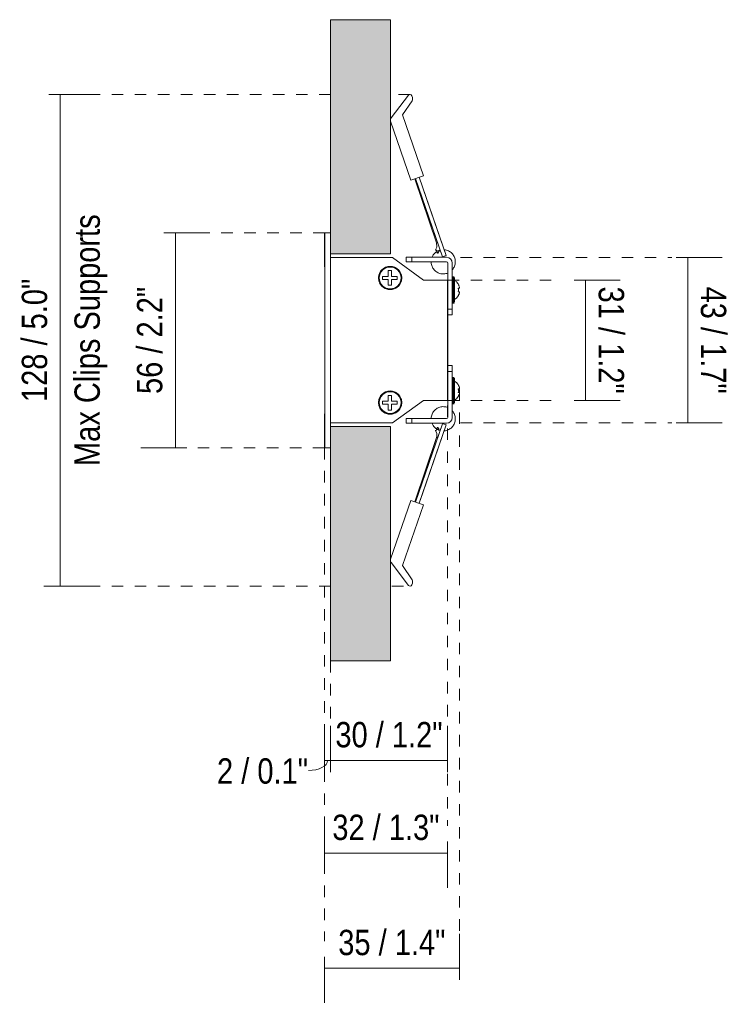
# Model space of a CAD drawing. Header units: millimetres. Extents: x -7293 to -3814, y -168 to 5061.
# Tile 7 of 8: x -3998 to -3814, y 169 to 426. Entities that reach past the tile are written whole.
import ezdxf

# ---------------------------------------------------------------- set-up
doc = ezdxf.new("R2010")
doc.units = ezdxf.units.MM
doc.linetypes.add('Dash', pattern=[6, 3, -3])
doc.linetypes.add('Hidden', pattern=[7.14375, 4.7625, -2.38125])
doc.layers.add('A-ANNO-DIMS', color=7, linetype='Dash', lineweight=9, true_color=0xd2d2d2)
for name, color, linetype, lineweight in [('A-ANNO-DIMS-3', 7, 'Continuous', 9), ('A-DETL-GENF', 7, 'Continuous', 9), ('E-LITE-EQPM', 7, 'Continuous', 20)]:
    doc.layers.add(name, color=color, linetype=linetype, lineweight=lineweight)
doc.styles.add('Arial Narrow_2', font='ARIALN.TTF', dxfattribs={"height": 6.6})
doc.dimstyles.new('FARO_-_2_2mm_Arial_Narrow_mm_Inch_Left', dxfattribs={"dimscale": 304.8, "dimtxt": 6.754644, "dimasz": 0, "dimexe": 0.029528, "dimexo": 0.0625, "dimgap": 0.004921, "dimtad": 1, "dimdec": 0, "dimzin": 0, "dimdsep": 46, "dimtxsty": 'Arial Narrow_2', "dimblk1": 'NONE', "dimblk2": 'NONE', "dimsah": 1, "dimcen": 0.09, "dimadec": 0, "dimazin": 0, "dimtfac": 1, "dimtdec": 4, "dimtix": 1, "dimtmove": 0, "dimatfit": 3, "dimfxl": 0.009843, "dimfxlon": 1, "dimtvp": 1, "dimtolj": 1, "dimtzin": 0, "dimarcsym": 2})
doc.dimstyles.new('FARO_-_2_2mm_Arial_Narrow_mm_Inch_Right_1', dxfattribs={"dimscale": 304.8, "dimtxt": 6.754644, "dimasz": 0, "dimexe": 0.029528, "dimexo": 0.0625, "dimgap": 0.004921, "dimtad": 1, "dimdec": 0, "dimzin": 0, "dimdsep": 46, "dimtxsty": 'Arial Narrow_2', "dimblk1": 'NONE', "dimblk2": 'NONE', "dimsah": 1, "dimcen": 0.09, "dimadec": 0, "dimazin": 0, "dimtfac": 1, "dimtdec": 4, "dimtix": 1, "dimtmove": 0, "dimatfit": 3, "dimfxl": 0.009843, "dimfxlon": 1, "dimtvp": 1, "dimtolj": 1, "dimtzin": 0, "dimarcsym": 2})
doc.dimstyles.new('FARO_-_2_2mm_Arial_Narrow_mm_Inch_Right_2', dxfattribs={"dimscale": 304.8, "dimtxt": 6.754644, "dimasz": 0, "dimexe": 0.029528, "dimexo": 0.0625, "dimgap": 0.004921, "dimtad": 1, "dimdec": 0, "dimzin": 0, "dimdsep": 46, "dimtxsty": 'Arial Narrow_2', "dimblk1": 'NONE', "dimblk2": 'NONE', "dimsah": 1, "dimcen": 0.09, "dimadec": 0, "dimazin": 0, "dimtfac": 1, "dimtdec": 4, "dimtix": 1, "dimtmove": 1, "dimatfit": 3, "dimfxl": 0.009843, "dimfxlon": 1, "dimtvp": 1, "dimtolj": 1, "dimtzin": 0, "dimarcsym": 2})
doc.dimstyles.new('FARO_-_2_2mm_Arial_Narrow_mm_Inch_Right_3', dxfattribs={"dimscale": 304.8, "dimtxt": 6.754644, "dimasz": 0, "dimexe": 0.029528, "dimexo": 0.0625, "dimgap": 0.004921, "dimtad": 1, "dimdec": 0, "dimzin": 0, "dimdsep": 46, "dimtxsty": 'Arial Narrow_2', "dimblk1": 'NONE', "dimblk2": 'NONE', "dimsah": 1, "dimcen": 0.09, "dimadec": 0, "dimazin": 0, "dimtfac": 1, "dimtdec": 4, "dimtix": 1, "dimtmove": 0, "dimatfit": 3, "dimfxl": 0.009843, "dimfxlon": 1, "dimtvp": 1, "dimtolj": 1, "dimtzin": 0, "dimarcsym": 2})

# ---------------------------------------------------------------- blocks, each defined once
blk = doc.blocks.new('VIA Recessed - 00-592219-Lateral_PDF')
at = {"color": 253, "lineweight": 9, "true_color": 0xaaaaaa}
for p, q in [((-3284.93, 399.9), (-3280.44, 405.83)), ((-3279.57, 405.71), (-3279.4, 405.26)), ((-3279.51, 404.36), (-3281.96, 400.69)), ((-3281.96, 400.69), (-3276.51, 384.85)), ((-3285.1, 399.05), (-3279.82, 383.71)), ((-3279.82, 383.71), (-3276.51, 384.85)), ((-3278.76, 384.08), (-3273.13, 367.35)), ((-3278.61, 384.13), (-3271.61, 363.72)), ((-3270.66, 364.05), (-3277.67, 384.45)), ((-3272.9, 367.43), (-3273.13, 367.35)), ((-3273.07, 366.28), (-3273.41, 365.54)), ((-3272.8, 364.71), (-3272.39, 365.38)), ((-3281.02, 363.61), (-3281.02, 362.41)), ((-3281.02, 363.61), (-3279.52, 363.61)), ((-3281.02, 363.61), (-3281.02, 362.41)), ((-3281.02, 362.41), (-3279.52, 362.41)), ((-3270.52, 363.61), (-3279.52, 363.61)), ((-3279.52, 363.61), (-3279.52, 362.41)), ((-3279.52, 362.41), (-3270.52, 362.41)), ((-3271.14, 363.89), (-3271.61, 363.72)), ((-3270.66, 364.05), (-3271.14, 363.89)), ((-3270.22, 362.11), (-3270.22, 357.66)), ((-3269.02, 362.11), (-3269.02, 350.11)), ((-3268.9, 358.49), (-3268.82, 358.51)), ((-3268.62, 358.51), (-3268.82, 358.51)), ((-3268.82, 358.51), (-3268.82, 355.11)), ((-3268.62, 358.51), (-3268.55, 358.49)), ((-3268.62, 355.11), (-3268.62, 358.51)), ((-3268.42, 358.21), (-3268.42, 358.21)), ((-3268.42, 358.06), (-3268.42, 357.65)), ((-3268.42, 357.61), (-3267.88, 357.18)), ((-3268.42, 357.61), (-3268.42, 355.11)), ((-3268.42, 357.51), (-3268.42, 355.11)), ((-3267.88, 357.11), (-3267.88, 357.17)), ((-3268.9, 355.11), (-3268.9, 355.11)), ((-3268.9, 355.11), (-3268.9, 355.11)), ((-3268.82, 355.11), (-3268.82, 351.71)), ((-3268.58, 352.71), (-3268.55, 355.11)), ((-3268.55, 355.11), (-3268.55, 355.11)), ((-3268.55, 355.11), (-3268.55, 355.11)), ((-3268.42, 355.11), (-3268.42, 352.61)), ((-3268.42, 355.11), (-3268.42, 352.7)), ((-3268.82, 351.71), (-3268.9, 351.72)), ((-3268.82, 351.71), (-3268.62, 351.71)), ((-3268.6, 352.16), (-3268.62, 351.71)), ((-3268.55, 351.72), (-3268.62, 351.71)), ((-3267.88, 353.04), (-3268.42, 352.61)), ((-3268.42, 352.56), (-3268.42, 352.03)), ((-3267.88, 353.11), (-3267.88, 353.04)), ((-3269.02, 350.11), (-3270.22, 350.11)), ((-3269.02, 348.61), (-3269.02, 350.11)), ((-3270.22, 348.61), (-3269.02, 348.61)), ((-3270.22, 348.61), (-3269.02, 348.61)), ((-3269.02, 335.39), (-3270.22, 335.39)), ((-3269.02, 335.39), (-3270.22, 335.39)), ((-3270.22, 333.89), (-3269.02, 333.89)), ((-3269.02, 333.89), (-3269.02, 335.39)), ((-3269.02, 333.89), (-3269.02, 321.89)), ((-3268.9, 332.28), (-3268.82, 332.29)), ((-3268.9, 331.91), (-3268.9, 331.91)), ((-3268.62, 332.29), (-3268.82, 332.29)), ((-3268.82, 332.29), (-3268.82, 328.89)), ((-3268.62, 332.29), (-3268.55, 332.28)), ((-3268.62, 332.29), (-3268.62, 328.89)), ((-3268.55, 331.89), (-3268.55, 331.89)), ((-3268.42, 332.03), (-3268.42, 332.03)), ((-3268.42, 332), (-3268.42, 332)), ((-3268.42, 331.85), (-3268.42, 328.89)), ((-3268.42, 331.39), (-3267.88, 330.96)), ((-3267.88, 330.89), (-3267.88, 330.96)), ((-3268.82, 328.89), (-3268.82, 325.49)), ((-3268.62, 325.49), (-3268.62, 328.89)), ((-3268.42, 328.89), (-3268.42, 325.69)), ((-3270.22, 321.89), (-3270.22, 326.34)), ((-3268.9, 325.89), (-3268.9, 325.89)), ((-3268.55, 325.9), (-3268.55, 325.9)), ((-3267.88, 326.82), (-3268.42, 326.39)), ((-3267.88, 326.83), (-3267.88, 326.89)), ((-3268.82, 325.49), (-3268.9, 325.51)), ((-3268.82, 325.49), (-3268.62, 325.49)), ((-3268.55, 325.51), (-3268.62, 325.49)), ((-3281.02, 321.59), (-3281.02, 320.39)), ((-3279.52, 321.59), (-3281.02, 321.59)), ((-3281.02, 321.59), (-3281.02, 320.39)), ((-3270.52, 321.59), (-3279.52, 321.59)), ((-3279.52, 321.59), (-3279.52, 320.39)), ((-3279.52, 320.39), (-3281.02, 320.39)), ((-3279.52, 320.39), (-3270.52, 320.39)), ((-3271.61, 320.28), (-3278.61, 299.87)), ((-3277.67, 299.55), (-3270.66, 319.95)), ((-3273.41, 318.46), (-3273.07, 317.72)), ((-3271.14, 320.11), (-3271.61, 320.28)), ((-3270.66, 319.95), (-3271.14, 320.11)), ((-3273.13, 316.65), (-3278.76, 299.92)), ((-3272.9, 316.57), (-3273.13, 316.65)), ((-3285.1, 284.95), (-3279.82, 300.29)), ((-3279.82, 300.29), (-3276.51, 299.15)), ((-3281.96, 283.31), (-3276.51, 299.15)), ((-3284.93, 284.1), (-3280.44, 278.17)), ((-3279.51, 279.64), (-3281.96, 283.31)), ((-3279.57, 278.29), (-3279.4, 278.74))]:
    blk.add_line(p, q, dxfattribs=at)
at = {"color": 253, "lineweight": 9, "true_color": 0xaaaaaa, "flags": 128}
for points in [[(-3278.61, 384.13), (-3277.61, 381.22), (-3274.61, 372.47), (-3271.61, 363.72)], [(-3277.67, 384.45), (-3276.73, 381.73), (-3273.7, 372.89), (-3270.66, 364.05)], [(-3273.13, 367.35), (-3273.05, 366.44), (-3273.07, 366.28)], [(-3269.02, 358.31), (-3268.93, 358.14), (-3268.82, 358.13)], [(-3268.86, 357.55), (-3268.86, 357.51), (-3268.9, 355.11)], [(-3268.62, 358.13), (-3268.58, 358.11), (-3268.44, 358.24), (-3268.42, 358.31)], [(-3268.55, 355.11), (-3268.58, 352.71), (-3268.6, 352.17)], [(-3268.82, 352.09), (-3268.87, 352.1), (-3269.01, 351.98), (-3269.02, 351.91)], [(-3268.42, 351.91), (-3268.52, 352.08), (-3268.62, 352.08)], [(-3269.02, 332.09), (-3268.93, 331.92), (-3268.82, 331.92)], [(-3268.62, 331.91), (-3268.58, 331.9), (-3268.44, 332.02), (-3268.42, 332.09)], [(-3268.82, 325.87), (-3268.87, 325.89), (-3269.01, 325.76), (-3269.02, 325.69)], [(-3268.42, 325.69), (-3268.52, 325.86), (-3268.62, 325.87)], [(-3278.61, 299.87), (-3277.61, 302.78), (-3274.61, 311.53), (-3271.61, 320.28)], [(-3277.67, 299.55), (-3276.73, 302.27), (-3273.7, 311.11), (-3270.66, 319.95)], [(-3272.39, 318.62), (-3272.55, 318.97), (-3272.78, 319.27)], [(-3273.07, 317.72), (-3273.09, 316.8), (-3273.13, 316.65)]]:
    blk.add_lwpolyline(points, dxfattribs=at)
at = {"color": 253, "lineweight": 9, "true_color": 0xaaaaaa}
for centre, radius, start, end in [((-3280.04, 405.53), 0.5, 20.2692, 142.8885), ((-3280.34, 404.91), 1, 326.2149, 20.2692), ((-3284.13, 399.3), 1, 142.8885, 194.3713), ((-3270.52, 362.11), 1.5, 0, 90), ((-3270.52, 362.11), 0.3, 0, 90), ((-3270.52, 321.89), 0.3, 270, 0), ((-3270.52, 321.89), 1.5, 270, 0), ((-3284.13, 284.7), 1, 165.6287, 217.1115), ((-3280.34, 279.09), 1, 339.7308, 33.7851), ((-3280.04, 278.47), 0.5, 217.1115, 339.7308)]:
    blk.add_arc(centre, radius, start, end, dxfattribs=at)
for points, knots in [([(-3273.12, 365.07), (-3273.24, 364.99), (-3273.64, 364.69), (-3274.04, 364.19), (-3274.25, 363.75), (-3274.3, 363.62)], [-0.13208243, -0.13208243, -0.13208243, -0.13208243, -0.12878788, -0.12121212, -0.11817475, -0.11817475, -0.11817475, -0.11817475]), ([(-3272.21, 365.48), (-3272.32, 365.45), (-3272.59, 365.36), (-3272.85, 365.24), (-3273.01, 365.14)], [-0.7996689, -0.7996689, -0.7996689, -0.7996689, -0.5, 0, 0, 0, 0]), ([(-3268.96, 360.43), (-3268.74, 360.7), (-3268.39, 361.3), (-3268.18, 362.33), (-3268.32, 363.38), (-3268.78, 364.32), (-3269.53, 365.06), (-3270.37, 365.47), (-3270.94, 365.57), (-3271.17, 365.59)], [-0.0530303, -0.0530303, -0.0530303, -0.0530303, -0.04545455, -0.03787879, -0.03030303, -0.02272727, -0.01515152, -0.00757576, -0.0025086, -0.0025086, -0.0025086, -0.0025086]), ([(-3274.53, 362.41), (-3274.53, 362.27), (-3274.5, 361.79), (-3274.24, 360.98), (-3273.62, 360.14), (-3272.75, 359.54), (-3271.74, 359.25), (-3270.86, 359.3), (-3270.37, 359.46), (-3270.21, 359.52)], [-0.10909686, -0.10909686, -0.10909686, -0.10909686, -0.10606061, -0.09848485, -0.09090909, -0.08333333, -0.07575758, -0.06818182, -0.06442281, -0.06442281, -0.06442281, -0.06442281]), ([(-3267.26, 354.05), (-3267.3, 353.97), (-3267.37, 353.79), (-3267.47, 353.63), (-3267.52, 353.54)], [-0.6655543, -0.6655543, -0.6655543, -0.6655543, -0.5, -0.3270523, -0.3270523, -0.3270523, -0.3270523]), ([(-3267.26, 327.84), (-3267.3, 327.75), (-3267.37, 327.58), (-3267.47, 327.41), (-3267.52, 327.33)], [-0.6655543, -0.6655543, -0.6655543, -0.6655543, -0.5, -0.3270523, -0.3270523, -0.3270523, -0.3270523]), ([(-3274.53, 321.59), (-3274.53, 321.73), (-3274.5, 322.21), (-3274.24, 323.02), (-3273.62, 323.86), (-3272.75, 324.46), (-3271.74, 324.75), (-3270.86, 324.7), (-3270.37, 324.54), (-3270.21, 324.48)], [0.89090306, 0.89090306, 0.89090306, 0.89090306, 0.89393939, 0.90151515, 0.90909091, 0.91666667, 0.92424242, 0.93181818, 0.93557719, 0.93557719, 0.93557719, 0.93557719]), ([(-3268.96, 323.57), (-3268.74, 323.3), (-3268.39, 322.7), (-3268.18, 321.67), (-3268.32, 320.62), (-3268.78, 319.68), (-3269.53, 318.94), (-3270.37, 318.53), (-3270.94, 318.43), (-3271.17, 318.41)], [0.9469697, 0.9469697, 0.9469697, 0.9469697, 0.95454545, 0.96212121, 0.96969697, 0.97727273, 0.98484848, 0.99242424, 0.9974914, 0.9974914, 0.9974914, 0.9974914]), ([(-3273.12, 318.93), (-3273.24, 319.01), (-3273.64, 319.31), (-3274.04, 319.81), (-3274.25, 320.25), (-3274.3, 320.38)], [0.86791757, 0.86791757, 0.86791757, 0.86791757, 0.87121212, 0.87878788, 0.88182516, 0.88182516, 0.88182516, 0.88182516]), ([(-3272.21, 318.52), (-3272.32, 318.55), (-3272.59, 318.64), (-3272.85, 318.76), (-3273.01, 318.86)], [0.2003311, 0.2003311, 0.2003311, 0.2003311, 0.5, 1, 1, 1, 1])]:
    blk.add_open_spline(points, degree=3, knots=knots, dxfattribs=at)
for points in [[(-3273.41, 365.54), (-3273.41, 365.53), (-3273.39, 365.5), (-3273.36, 365.45)], [(-3273.01, 365.14), (-3273.04, 365.2), (-3273.11, 365.31), (-3273.21, 365.44), (-3273.28, 365.53), (-3273.31, 365.54), (-3273.32, 365.54)], [(-3273.32, 365.54), (-3273.32, 365.54), (-3273.32, 365.51), (-3273.29, 365.44), (-3273.27, 365.4)], [(-3273.01, 365.14), (-3272.85, 364.85), (-3272.7, 364.55), (-3272.9, 364.82), (-3273.09, 365.09)], [(-3272.97, 364.83), (-3273, 364.89), (-3273.04, 364.94), (-3273.08, 365)], [(-3272.85, 364.65), (-3272.85, 364.65), (-3272.87, 364.67), (-3272.92, 364.76), (-3272.99, 364.9), (-3273.05, 365), (-3273.07, 365.06)], [(-3272.97, 364.83), (-3272.93, 364.79), (-3272.9, 364.74), (-3272.89, 364.7)], [(-3272.89, 364.7), (-3272.86, 364.67), (-3272.85, 364.66), (-3272.85, 364.65)], [(-3267.38, 356.42), (-3267.51, 356.67), (-3267.67, 356.9), (-3267.88, 357.12)], [(-3267.26, 356.16), (-3267.33, 356.33), (-3267.51, 356.68), (-3267.74, 356.98), (-3267.88, 357.12)], [(-3267.11, 355.61), (-3267.17, 355.89), (-3267.34, 356.43), (-3267.67, 356.89), (-3267.88, 357.11)], [(-3267.88, 353.11), (-3267.74, 353.25), (-3267.51, 353.54), (-3267.25, 354.06), (-3267.15, 354.42), (-3267.11, 354.61)], [(-3267.44, 355.11), (-3267.44, 355.19), (-3267.44, 355.36), (-3267.47, 355.53), (-3267.49, 355.61)], [(-3267.49, 355.61), (-3267.39, 355.61), (-3267.24, 355.61), (-3267.15, 355.61), (-3267.11, 355.61)], [(-3267.44, 355.11), (-3267.44, 355.02), (-3267.44, 354.86), (-3267.47, 354.69), (-3267.49, 354.61)], [(-3267.11, 354.61), (-3267.15, 354.61), (-3267.24, 354.61), (-3267.39, 354.61), (-3267.49, 354.61)], [(-3267.88, 330.9), (-3267.74, 330.76), (-3267.51, 330.46), (-3267.33, 330.12), (-3267.26, 329.94)], [(-3267.88, 330.9), (-3267.74, 330.76), (-3267.51, 330.46), (-3267.24, 329.94), (-3267.14, 329.58), (-3267.11, 329.39)], [(-3267.88, 330.89), (-3267.67, 330.68), (-3267.34, 330.21), (-3267.17, 329.68), (-3267.11, 329.39)], [(-3267.88, 326.89), (-3267.74, 327.03), (-3267.51, 327.33), (-3267.25, 327.85), (-3267.15, 328.21), (-3267.11, 328.39)], [(-3267.44, 328.89), (-3267.44, 328.98), (-3267.44, 329.14), (-3267.47, 329.31), (-3267.49, 329.39)], [(-3267.49, 329.39), (-3267.39, 329.39), (-3267.24, 329.39), (-3267.15, 329.39), (-3267.11, 329.39)], [(-3267.49, 328.39), (-3267.47, 328.47), (-3267.44, 328.64), (-3267.44, 328.81), (-3267.44, 328.89)], [(-3267.11, 328.39), (-3267.15, 328.39), (-3267.24, 328.39), (-3267.39, 328.39), (-3267.49, 328.39)], [(-3273.41, 318.46), (-3273.41, 318.47), (-3273.39, 318.5), (-3273.36, 318.55)], [(-3273.01, 318.86), (-3273.04, 318.8), (-3273.11, 318.69), (-3273.21, 318.56), (-3273.28, 318.47), (-3273.31, 318.46), (-3273.32, 318.46)], [(-3273.32, 318.46), (-3273.32, 318.46), (-3273.32, 318.49), (-3273.29, 318.56), (-3273.27, 318.6)], [(-3272.97, 319.17), (-3273.02, 319.08), (-3273.09, 318.98), (-3273.15, 318.88)], [(-3273.01, 318.86), (-3272.85, 319.15), (-3272.7, 319.45), (-3272.9, 319.18), (-3273.09, 318.91)], [(-3272.85, 319.35), (-3272.85, 319.35), (-3272.87, 319.33), (-3272.92, 319.24), (-3272.99, 319.1), (-3273.05, 319), (-3273.07, 318.94)], [(-3272.97, 319.17), (-3272.93, 319.21), (-3272.9, 319.26), (-3272.89, 319.3)], [(-3272.89, 319.3), (-3272.86, 319.33), (-3272.85, 319.34), (-3272.85, 319.35)]]:
    blk.add_open_spline(points, degree=3, dxfattribs=at)
at = {"layer": 'E-LITE-EQPM', "color": 253, "true_color": 0xaaaaaa}
for p, q in [((-3302.22, 370), (-3302.29, 370)), ((-3302.29, 370), (-3302.29, 361.16)), ((-3300.72, 370.01), (-3302.22, 370.01)), ((-3302.22, 370.01), (-3302.22, 313.99)), ((-3300.72, 319.5), (-3300.72, 364.5)), ((-3284.57, 363.54), (-3300.72, 363.54)), ((-3284.57, 363.48), (-3284.64, 363.53)), ((-3276.52, 357.66), (-3284.57, 363.54)), ((-3302.29, 361.16), (-3302.22, 361.16)), ((-3285.71, 358.64), (-3285.71, 360.19)), ((-3285.71, 360.19), (-3284.9, 360.19)), ((-3284.9, 360.19), (-3284.9, 358.64)), ((-3287.23, 358.23), (-3287.23, 358.64)), ((-3287.23, 358.64), (-3285.71, 358.64)), ((-3287.23, 357.83), (-3287.23, 358.23)), ((-3285.71, 357.83), (-3287.23, 357.83)), ((-3285.71, 356.35), (-3285.71, 357.83)), ((-3284.9, 358.64), (-3283.39, 358.64)), ((-3283.39, 357.83), (-3284.9, 357.83)), ((-3284.9, 357.83), (-3284.9, 356.35)), ((-3283.39, 358.64), (-3283.39, 358.23)), ((-3283.39, 358.23), (-3283.39, 357.83)), ((-3270.22, 357.66), (-3276.52, 357.66)), ((-3270.22, 326.34), (-3270.22, 357.66)), ((-3284.9, 356.35), (-3285.71, 356.35)), ((-3287.23, 325.77), (-3287.23, 326.17)), ((-3287.23, 326.17), (-3285.71, 326.17)), ((-3287.23, 325.36), (-3287.23, 325.77)), ((-3285.71, 326.17), (-3285.71, 327.65)), ((-3285.71, 327.65), (-3284.9, 327.65)), ((-3284.9, 327.65), (-3284.9, 326.17)), ((-3284.9, 326.17), (-3283.39, 326.17)), ((-3284.57, 320.46), (-3276.52, 326.34)), ((-3283.39, 326.17), (-3283.39, 325.77)), ((-3283.39, 325.77), (-3283.39, 325.36)), ((-3276.52, 326.34), (-3270.22, 326.34)), ((-3285.71, 325.36), (-3287.23, 325.36)), ((-3285.71, 323.81), (-3285.71, 325.36)), ((-3284.9, 323.81), (-3285.71, 323.81)), ((-3283.39, 325.36), (-3284.9, 325.36)), ((-3284.9, 325.36), (-3284.9, 323.81)), ((-3302.22, 322.84), (-3302.29, 322.84)), ((-3302.29, 322.84), (-3302.29, 314)), ((-3300.72, 320.46), (-3284.57, 320.46)), ((-3284.64, 320.47), (-3284.57, 320.52)), ((-3302.29, 314), (-3302.22, 314)), ((-3302.22, 313.99), (-3300.72, 313.99))]:
    blk.add_line(p, q, dxfattribs=at)
for centre, radius, start, end in [((-3285.21, 358.23), 3.02, 0, 180), ((-3285.21, 358.23), 3.02, 160.0288, 180), ((-3285.21, 358.23), 2.84, 0, 180), ((-3285.21, 358.23), 3.02, 115.0288, 154.9712), ((-3285.21, 358.23), 3.02, 70.0288, 109.9712), ((-3285.21, 358.23), 3.02, 25.0288, 64.9712), ((-3285.21, 358.23), 3.02, 0, 19.9712), ((-3285.21, 358.23), 3.02, 180, 0), ((-3285.21, 358.23), 3.02, 180, 199.9712), ((-3285.21, 358.23), 2.84, 180, 0), ((-3285.21, 358.23), 3.02, 205.0288, 244.9712), ((-3285.21, 358.23), 3.02, 295.0288, 334.9712), ((-3285.21, 358.23), 3.02, 340.0288, 0), ((-3285.21, 358.23), 3.02, 250.0288, 289.9712), ((-3285.21, 325.77), 3.02, 0, 180), ((-3285.21, 325.77), 2.84, 0, 180), ((-3285.21, 325.77), 3.02, 115.0288, 154.9712), ((-3285.21, 325.77), 3.02, 70.0288, 109.9712), ((-3285.21, 325.77), 3.02, 25.0288, 64.9712), ((-3285.21, 325.77), 3.02, 160.0288, 180), ((-3285.21, 325.77), 3.02, 180, 0), ((-3285.21, 325.77), 3.02, 180, 199.9712), ((-3285.21, 325.77), 2.84, 180, 0), ((-3285.21, 325.77), 3.02, 0, 19.9712), ((-3285.21, 325.77), 3.02, 340.0288, 0), ((-3285.21, 325.77), 3.02, 205.0288, 244.9712), ((-3285.21, 325.77), 3.02, 295.0288, 334.9712), ((-3285.21, 325.77), 3.02, 250.0288, 289.9712)]:
    blk.add_arc(centre, radius, start, end, dxfattribs=at)
blk = doc.blocks.new('DIMBLOCK6-Lateral_PDF')
at = {"layer": 'A-ANNO-DIMS-3', "color": 251, "true_color": 0x5b5b5b}
for p, q in [((-3957.64, 370.01), (-3960.64, 370.01)), ((-3957.97, 370.01), (-3948.64, 370.01)), ((-3957.64, 370.01), (-3957.64, 313.99)), ((-3954.64, 313.99), (-3966.64, 313.99)), ((-3957.64, 313.99), (-3954.64, 313.99))]:
    blk.add_line(p, q, dxfattribs=at)
at = {"layer": 'A-ANNO-DIMS-3', "color": 0, "insert": (-3967.67, 328.01), "char_height": 6.6, "width": 33.5802, "attachment_point": 1, "rotation": 90, "line_spacing_factor": 0.974696, "style": 'Arial Narrow_2'}
blk.add_mtext('56 / 2.2"', dxfattribs=at)
blk = doc.blocks.new('_None')
blk = doc.blocks.new('DIMBLOCK7-Lateral_PDF')
at = {"layer": 'A-ANNO-DIMS-3', "color": 251, "true_color": 0x5b5b5b}
for p, q in [((-3918.83, 208.09), (-3918.83, 217.42)), ((-3886.73, 211.42), (-3886.73, 199.42)), ((-3886.73, 208.42), (-3886.73, 211.42)), ((-3918.83, 208.42), (-3886.73, 208.42)), ((-3918.83, 208.42), (-3918.83, 205.42))]:
    blk.add_line(p, q, dxfattribs=at)
at = {"layer": 'A-ANNO-DIMS-3', "color": 0, "insert": (-3916.77, 218.45), "char_height": 6.6, "width": 33.5802, "attachment_point": 1, "line_spacing_factor": 0.974696, "style": 'Arial Narrow_2'}
blk.add_mtext('32 / 1.3"', dxfattribs=at)
blk = doc.blocks.new('DIMBLOCK8-Lateral_PDF')
at = {"layer": 'A-ANNO-DIMS-3', "color": 251, "true_color": 0x5b5b5b}
for p, q in [((-3918.83, 232.22), (-3918.83, 241.55)), ((-3917.23, 232.22), (-3917.23, 241.55)), ((-3918.83, 232.55), (-3917.23, 232.55)), ((-3918.83, 232.55), (-3918.83, 229.55)), ((-3917.23, 232.55), (-3917.23, 229.55))]:
    blk.add_line(p, q, dxfattribs=at)
blk.add_ellipse((-3923, 232.55), major_axis=(4.98, 0), ratio=0.522207, start_param=4.712389, end_param=6.283185, dxfattribs=at)
at = {"layer": 'A-ANNO-DIMS-3', "color": 0, "insert": (-3946.81, 233.12), "char_height": 6.6, "width": 28.5625, "attachment_point": 1, "line_spacing_factor": 0.974696, "style": 'Arial Narrow_2'}
blk.add_mtext('2 / 0.1"', dxfattribs=at)
blk = doc.blocks.new('DIMBLOCK9-Lateral_PDF')
at = {"layer": 'A-ANNO-DIMS-3', "color": 251, "true_color": 0x5b5b5b}
for p, q in [((-3883.63, 178.09), (-3883.63, 187.42)), ((-3918.83, 181.42), (-3918.83, 169.42)), ((-3918.83, 178.42), (-3918.83, 181.42)), ((-3918.83, 178.42), (-3883.63, 178.42)), ((-3883.63, 178.42), (-3883.63, 175.42))]:
    blk.add_line(p, q, dxfattribs=at)
at = {"layer": 'A-ANNO-DIMS-3', "color": 0, "insert": (-3915.22, 188.45), "char_height": 6.6, "width": 33.5802, "attachment_point": 1, "line_spacing_factor": 0.974696, "style": 'Arial Narrow_2'}
blk.add_mtext('35 / 1.4"', dxfattribs=at)
blk = doc.blocks.new('DIMBLOCK10-Lateral_PDF')
at = {"layer": 'A-ANNO-DIMS-3', "color": 251, "true_color": 0x5b5b5b}
for p, q in [((-3827.2, 363.54), (-3815.2, 363.54)), ((-3824.2, 363.54), (-3827.2, 363.54)), ((-3824.2, 363.54), (-3824.2, 320.46)), ((-3827.2, 320.46), (-3815.2, 320.46)), ((-3824.2, 320.46), (-3827.2, 320.46))]:
    blk.add_line(p, q, dxfattribs=at)
at = {"layer": 'A-ANNO-DIMS-3', "color": 0, "insert": (-3814.17, 355.99), "char_height": 6.6, "width": 33.5802, "attachment_point": 1, "rotation": 270, "line_spacing_factor": 0.974696, "style": 'Arial Narrow_2'}
blk.add_mtext('43 / 1.7"', dxfattribs=at)
blk = doc.blocks.new('DIMBLOCK11-Lateral_PDF')
at = {"layer": 'A-ANNO-DIMS-3', "color": 251, "true_color": 0x5b5b5b}
for p, q in [((-3987.64, 406.03), (-3990.64, 406.03)), ((-3987.97, 406.03), (-3978.64, 406.03)), ((-3987.64, 406.03), (-3987.64, 277.97)), ((-3987.64, 277.97), (-3990.64, 277.97)), ((-3987.97, 277.97), (-3978.64, 277.97))]:
    blk.add_line(p, q, dxfattribs=at)
at = {"layer": 'A-ANNO-DIMS-3', "color": 0, "char_height": 6.6, "attachment_point": 1, "rotation": 90, "line_spacing_factor": 0.974696, "style": 'Arial Narrow_2'}
for s, insert, width in [('128 / 5.0"', (-3997.67, 325.92), 38.598), ('Max Clips Supports', (-3983.94, 309.25), 78.6112)]:
    blk.add_mtext(s, dxfattribs=dict(at, insert=insert, width=width))
blk = doc.blocks.new('DIMBLOCK12-Lateral_PDF')
at = {"layer": 'A-ANNO-DIMS-3', "color": 251, "true_color": 0x5b5b5b}
for p, q in [((-3853.81, 357.66), (-3841.81, 357.66)), ((-3850.81, 357.66), (-3853.81, 357.66)), ((-3850.81, 357.66), (-3850.81, 326.34)), ((-3853.81, 326.34), (-3841.81, 326.34)), ((-3850.81, 326.34), (-3853.81, 326.34))]:
    blk.add_line(p, q, dxfattribs=at)
at = {"layer": 'A-ANNO-DIMS-3', "color": 0, "insert": (-3840.78, 355.99), "char_height": 6.6, "width": 33.5802, "attachment_point": 1, "rotation": 270, "line_spacing_factor": 0.974696, "style": 'Arial Narrow_2'}
blk.add_mtext('31 / 1.2"', dxfattribs=at)
blk = doc.blocks.new('DIMBLOCK13-Lateral_PDF')
at = {"layer": 'A-ANNO-DIMS-3', "color": 251, "true_color": 0x5b5b5b}
for p, q in [((-3917.23, 232.22), (-3917.23, 241.55)), ((-3886.73, 232.22), (-3886.73, 241.55)), ((-3917.23, 232.55), (-3886.73, 232.55)), ((-3886.73, 232.55), (-3886.73, 229.55))]:
    blk.add_line(p, q, dxfattribs=at)
at = {"layer": 'A-ANNO-DIMS-3', "color": 251, "linetype": 'Hidden', "true_color": 0x5b5b5b}
blk.add_line((-3917.23, 232.55), (-3917.23, 229.55), dxfattribs=at)
at = {"layer": 'A-ANNO-DIMS-3', "color": 0, "insert": (-3915.97, 242.58), "char_height": 6.6, "width": 33.5802, "attachment_point": 1, "line_spacing_factor": 0.974696, "style": 'Arial Narrow_2'}
blk.add_mtext('30 / 1.2"', dxfattribs=at)

msp = doc.modelspace()

# ---------------------------------------------------------------- hatches: boundary and pattern name
at = {"layer": 'A-DETL-GENF', "true_color": 0xf8f8f8}
h = msp.add_hatch(color=7, dxfattribs=at)
h.paths.add_polyline_path([(-3917.23, 258.5), (-3901.65, 258.5), (-3901.65, 319.5), (-3917.23, 319.5), (-3917.23, 274.24)])
h.paths.add_polyline_path([(-3901.65, 364.5), (-3901.65, 425.5), (-3917.23, 425.5), (-3917.23, 364.5)])

# ---------------------------------------------------------------- linework, layer by layer
at = {"layer": 'A-ANNO-DIMS'}
for p, q in [((-3917.23, 406.03), (-3990.27, 406.03)), ((-3896.57, 406.03), (-3901.65, 406.03)), ((-3918.73, 370.01), (-3958.83, 370.01)), ((-3883.37, 363.54), (-3828.37, 363.54)), ((-3886.73, 357.66), (-3856.73, 357.66)), ((-3883.63, 329.22), (-3883.63, 174.22)), ((-3886.73, 326.34), (-3856.73, 326.34)), ((-3886.73, 325.04), (-3886.73, 215.5)), ((-3883.37, 320.46), (-3828.37, 320.46)), ((-3918.83, 313.99), (-3953.83, 313.99)), ((-3918.83, 313.99), (-3918.83, 185.5)), ((-3917.23, 277.97), (-3991.93, 277.97)), ((-3898.23, 277.97), (-3901.65, 277.97)), ((-3917.23, 258.5), (-3917.23, 228.5))]:
    msp.add_line(p, q, dxfattribs=at)
at = {"layer": 'E-LITE-EQPM', "color": 253, "true_color": 0xaaaaaa}
for p, q in [((-3901.65, 425.5), (-3917.23, 425.5)), ((-3917.23, 425.5), (-3917.23, 364.5)), ((-3901.65, 364.5), (-3901.65, 425.5)), ((-3917.23, 364.5), (-3901.65, 364.5)), ((-3901.65, 319.5), (-3917.23, 319.5)), ((-3917.23, 319.5), (-3917.23, 258.5)), ((-3901.65, 258.5), (-3901.65, 319.5)), ((-3917.23, 258.5), (-3901.65, 258.5))]:
    msp.add_line(p, q, dxfattribs=at)
at = {"layer": 'E-LITE-EQPM'}
for p, q in [((-3918.73, 370.01), (-3918.73, 313.99)), ((-3917.23, 370.01), (-3918.73, 370.01)), ((-3917.23, 370.01), (-3917.23, 313.99)), ((-3901.07, 363.54), (-3917.23, 363.54)), ((-3893.03, 357.66), (-3901.07, 363.54)), ((-3886.73, 357.66), (-3893.03, 357.66)), ((-3886.73, 326.34), (-3886.73, 357.66)), ((-3901.07, 320.46), (-3893.03, 326.34)), ((-3893.03, 326.34), (-3886.73, 326.34)), ((-3917.23, 320.46), (-3901.07, 320.46)), ((-3918.73, 313.99), (-3917.23, 313.99))]:
    msp.add_line(p, q, dxfattribs=at)

# ---------------------------------------------------------------- block references
at = {"layer": 'E-LITE-EQPM', "color": 253, "true_color": 0xaaaaaa}
msp.add_blockref('VIA Recessed - 00-592219-Lateral_PDF', (-616.5, 0), dxfattribs=at)

# ---------------------------------------------------------------- dimensions: what is measured, and where the dimension line sits
at = {"layer": 'A-ANNO-DIMS', "color": 251, "linetype": 'Continuous', "true_color": 0x5b5b5b}
dim = msp.add_linear_dim(base=(-3987.64, 277.97), p1=(-3990.64, 406.03), p2=(-3990.64, 277.97), angle=90, text='<>\\XMax Clips Supports', dimstyle='FARO_-_2_2mm_Arial_Narrow_mm_Inch_Left', override={"dimpost": '<>', "dimfxl": 128.052875}, dxfattribs=at)
dim.commit()
dim.dimension.update_dxf_attribs({"geometry": 'DIMBLOCK11-Lateral_PDF', "text_midpoint": (-3987.64, 342)})
for base, p1, p2, angle, dimstyle, override, picture, middle in [((-3957.64, 313.99), (-3960.64, 370.01), (-3954.64, 313.99), 90, 'FARO_-_2_2mm_Arial_Narrow_mm_Inch_Left', {"dimpost": '<>', "dimfxl": 56.335426}, 'DIMBLOCK6-Lateral_PDF', (-3963.41, 342)), ((-3824.2, 320.46), (-3827.2, 363.54), (-3827.2, 320.46), 90, 'FARO_-_2_2mm_Arial_Narrow_mm_Inch_Right_1', {"dimtad": 4, "dimpost": '<>', "dimfxl": 43.085}, 'DIMBLOCK10-Lateral_PDF', (-3818.43, 342)), ((-3850.81, 326.34), (-3853.81, 357.66), (-3853.81, 326.34), 90, 'FARO_-_2_2mm_Arial_Narrow_mm_Inch_Right_1', {"dimtad": 4, "dimpost": '<>', "dimfxl": 31.317374}, 'DIMBLOCK12-Lateral_PDF', (-3845.04, 342)), ((-3886.72785845, 232.55013628), (-3917.22785844, 229.55013628), (-3886.72785845, 229.55013628), 0, 'FARO_-_2_2mm_Arial_Narrow_mm_Inch_Right_3', {"dimpost": '<>', "dimfxl": 30.5}, 'DIMBLOCK13-Lateral_PDF', (-3901.97785844, 238.32257833))]:
    dim = msp.add_linear_dim(base=base, p1=p1, p2=p2, angle=angle, dimstyle=dimstyle, override=override, dxfattribs=at)
    dim.commit()
    dim.dimension.update_dxf_attribs({"geometry": picture, "text_midpoint": middle})
dim = msp.add_linear_dim(base=(-3917.23, 232.55), p1=(-3918.83, 229.55), p2=(-3917.23, 229.55), dimstyle='FARO_-_2_2mm_Arial_Narrow_mm_Inch_Right_2', override={"dimpost": '<>', "dimfxl": 1.6}, dxfattribs=at)
dim.commit()
dim.dimension.update_dxf_attribs({"geometry": 'DIMBLOCK8-Lateral_PDF', "text_midpoint": (-3932.53, 228.72), "dimtype": 160})
for base, p1, p2, override, picture, middle in [((-3886.73, 208.42), (-3918.83, 205.42), (-3886.73, 211.42), {"dimpost": '<>', "dimfxl": 32.655934}, 'DIMBLOCK7-Lateral_PDF', (-3902.78, 214.2)), ((-3883.63, 178.42), (-3918.83, 181.42), (-3883.63, 175.42), {"dimpost": '<>', "dimfxl": 35.701352}, 'DIMBLOCK9-Lateral_PDF', (-3901.23, 184.2))]:
    dim = msp.add_linear_dim(base=base, p1=p1, p2=p2, dimstyle='FARO_-_2_2mm_Arial_Narrow_mm_Inch_Right_1', override=override, dxfattribs=at)
    dim.commit()
    dim.dimension.update_dxf_attribs({"geometry": picture, "text_midpoint": middle})

doc.saveas('drawing.dxf')
